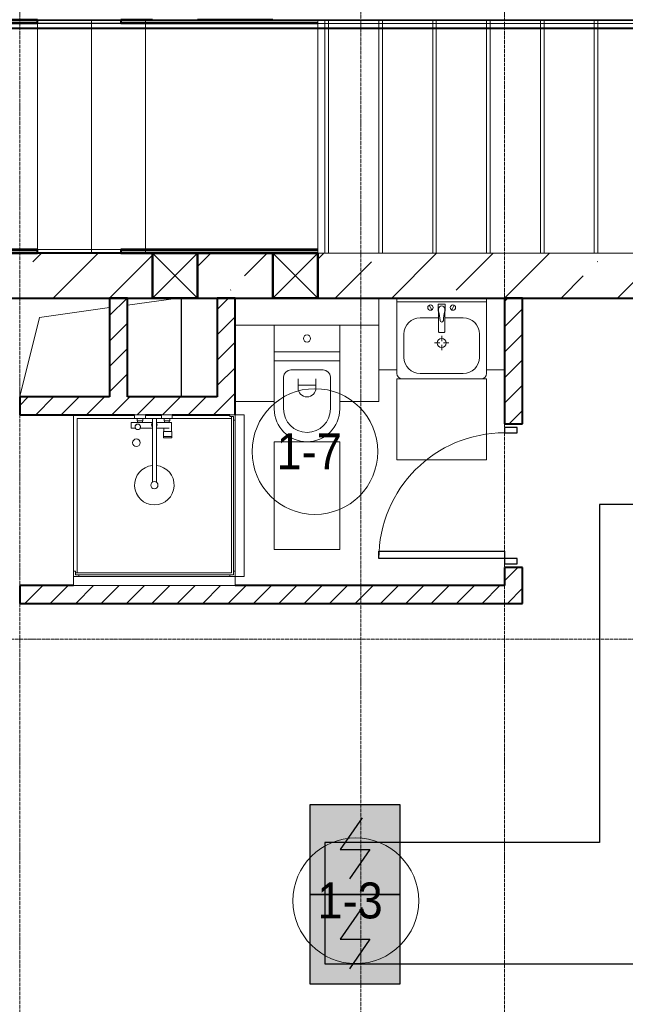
# Model space of a CAD drawing. Header units: millimetres. Extents: x -816133 to 919604, y 87941 to 147341.
# Tile 227 of 256: x 153986 to 157358, y 122301 to 127783. Entities that reach past the tile are written whole.
import ezdxf

# ---------------------------------------------------------------- set-up
doc = ezdxf.new("R2010")
doc.units = ezdxf.units.MM
for name, pattern in [('ADSK_Линия сетки', [25, 20, -2.5, 0, -2.5]), ('Линия сетки', [25, 20, -2.5, 0, -2.5]), ('Сверху', [3.96875, 2.38125, -1.5875]), ('Сверху_2_', [4.5, 3, -1.5]), ('Штрих_3_1_5_', [4.5, 3, -1.5])]:
    doc.linetypes.add(name, pattern=pattern)
for name, color, linetype, lineweight in [('_Сверху_ - Линия разреза ограждения', 7, 'Сверху_2_', 18), ('A-000-M_MASS', 7, 'Continuous', 18), ('A-010-A_ROOM', 7, 'Continuous', 20), ('A-200-M_WALL', 7, 'Continuous', 18), ('A-200-M_WALL_EXT', 7, 'Continuous', 18), ('A-200-M_WALL_INT', 7, 'Continuous', 18), ('A-200-M_WALL_PAT', 7, 'Continuous', 40), ('A-242-M_STAIR', 7, 'Continuous', 18), ('A-242-MB_STAIR', 7, 'Сверху_2_', 18), ('A-314-M_WINDOW', 7, 'Continuous', 18), ('A-325-M_DOOR', 7, 'Continuous', 18), ('A-700-M_FFE', 7, 'Continuous', 18), ('M-520-M_DRAINAGE_FW', 7, 'Continuous', 18), ('Z-030-M_GRID', 7, 'Continuous', 9), ('Z-060-M_DETAIL', 7, 'Continuous', 18), ('Поручни', 252, 'Continuous', 5), ('СОУЭ', 1, 'Continuous', 30), ('СС-011-ПОЖ-СИГНАЛИЗАЦИЯ', 1, 'Continuous', 30)]:
    doc.layers.add(name, color=color, linetype=linetype, lineweight=lineweight)
doc.layers.add('EI_HATCH_GALV', color=7, linetype='Continuous')
doc.styles.add('Arial_2', font='arial.ttf', dxfattribs={"width": 0.9, "height": 400})

# ---------------------------------------------------------------- blocks, each defined once
blk = doc.blocks.new('13эт')
at = {"layer": '_Сверху_ - Линия разреза ограждения', "color": 9, "linetype": 'Сверху'}
for p, q in [((428494.8, 127777.5), (429995.4, 127777.5)), ((428501.8, 127762.5), (429995.4, 127762.5)), ((428513.5, 127737.5), (429995.4, 127737.5)), ((428975.4, 127782.5), (429995.4, 127782.5)), ((429995.4, 127782.5), (430695.4, 127782.5)), ((429995.4, 127777.5), (430695.4, 127777.5)), ((429995.4, 127762.5), (430695.4, 127762.5)), ((429995.4, 127737.5), (430695.4, 127737.5)), ((430695.4, 127782.5), (430995.4, 127782.5)), ((430695.4, 127777.5), (430995.4, 127777.5)), ((430695.4, 127762.5), (430995.4, 127762.5)), ((430695.4, 127737.5), (430995.4, 127737.5)), ((430995.4, 127782.5), (433995.4, 127782.5)), ((430995.4, 127777.5), (433995.4, 127777.5)), ((430995.4, 127762.5), (433995.4, 127762.5)), ((430995.4, 127737.5), (433995.4, 127737.5)), ((428515.8, 127732.5), (429995.4, 127732.5)), ((429995.4, 127732.5), (430695.4, 127732.5)), ((430695.4, 127732.5), (430995.4, 127732.5)), ((430995.4, 127732.5), (433995.4, 127732.5))]:
    blk.add_line(p, q, dxfattribs=at)
at = {"layer": 'A-000-M_MASS', "color": 9}
for p, q in [((430955.4, 126482.9), (430955.4, 127782.9)), ((431015.4, 127782.9), (431015.4, 126482.9)), ((431315.4, 127782.9), (431315.4, 126482.9)), ((431615.4, 127782.9), (431615.4, 126482.9)), ((431915.4, 127782.9), (431915.4, 126482.9)), ((432215.4, 127782.9), (432215.4, 126482.9)), ((432515.4, 127782.9), (432515.4, 126482.9)), ((431015.4, 126482.9), (430955.4, 126482.9)), ((431015.4, 126482.9), (431315.4, 126482.9)), ((431615.4, 126482.9), (431315.4, 126482.9)), ((431915.4, 126482.9), (431615.4, 126482.9)), ((432215.4, 126482.9), (431915.4, 126482.9)), ((432515.4, 126482.9), (432215.4, 126482.9)), ((432815.4, 126482.9), (432515.4, 126482.9)), ((429895.4, 126193.6), (430178.1, 126232.9)), ((429405.4, 126125.3), (429795.4, 126179.7)), ((429295.4, 125685.3), (429405.4, 126125.3))]:
    blk.add_line(p, q, dxfattribs=at)
at = {"layer": 'A-000-M_MASS', "color": 9, "lineweight": 30}
for p, q in [((430195.4, 126232.9), (430195.4, 125685.3)), ((429795.4, 125685.3), (429295.4, 125685.3)), ((430195.4, 125685.3), (429895.4, 125685.3))]:
    blk.add_line(p, q, dxfattribs=at)
at = {"layer": 'A-010-A_ROOM', "color": 9}
for centre in [(430939.5, 125378.3), (431167.2, 122877.3)]:
    blk.add_circle(centre, 350, dxfattribs=at)
at = {"layer": 'A-200-M_WALL', "color": 9, "lineweight": 40}
for p, q in [((428500.1, 127767.9), (429395.4, 127767.9)), ((429857.9, 127767.9), (430955.4, 127767.9)), ((429395.4, 126497.9), (425415.4, 126497.9)), ((430955.4, 126497.9), (429857.9, 126497.9))]:
    blk.add_line(p, q, dxfattribs=at)
at = {"layer": 'A-200-M_WALL_EXT', "color": 9, "lineweight": 40}
for p, q in [((430035.4, 126482.9), (425395.4, 126482.9)), ((430705.4, 126482.9), (430285.4, 126482.9)), ((423745.4, 126232.9), (430035.4, 126232.9)), ((430285.4, 126232.9), (430705.4, 126232.9)), ((430955.4, 126232.9), (437045.4, 126232.9))]:
    blk.add_line(p, q, dxfattribs=at)
at = {"layer": 'A-200-M_WALL_INT', "color": 9, "lineweight": 40}
for p, q in [((429395.4, 127782.9), (428495.3, 127782.9)), ((428501.7, 127762.9), (429395.4, 127762.9)), ((429395.4, 127762.9), (429395.4, 127782.9)), ((430035.4, 127782.9), (429857.9, 127782.9)), ((429857.9, 127782.9), (429857.9, 127762.9)), ((429857.9, 127762.9), (430955.4, 127762.9)), ((430705.4, 127782.9), (430285.4, 127782.9)), ((429395.4, 126502.9), (425415.4, 126502.9)), ((425415.4, 126482.9), (429395.4, 126482.9)), ((429395.4, 126482.9), (429395.4, 126502.9)), ((430955.4, 126502.9), (429857.9, 126502.9)), ((429857.9, 126502.9), (429857.9, 126482.9)), ((429857.9, 126482.9), (430035.4, 126482.9)), ((430285.4, 126482.9), (430705.4, 126482.9)), ((429895.4, 126232.9), (429795.4, 126232.9)), ((429795.4, 126232.9), (429795.4, 125682.9)), ((429895.4, 125682.9), (429895.4, 126232.9)), ((430495.4, 126232.9), (430395.4, 126232.9)), ((430395.4, 126232.9), (430395.4, 125682.9)), ((430495.4, 125682.9), (430495.4, 126232.9)), ((432095.4, 126232.9), (431995.4, 126232.9)), ((431995.4, 126232.9), (431995.4, 125532.9)), ((432095.4, 125532.9), (432095.4, 126232.9)), ((429795.4, 125682.9), (429295.4, 125682.9)), ((429295.4, 125682.9), (429295.4, 125582.9)), ((430395.4, 125682.9), (429895.4, 125682.9)), ((430495.4, 125582.9), (430495.4, 125682.9)), ((429295.4, 125582.9), (429935.6, 125582.9)), ((429995.4, 125582.9), (430085.4, 125582.9)), ((430145.2, 125582.9), (430465.4, 125582.9)), ((431995.4, 125532.9), (432095.4, 125532.9)), ((432095.4, 124732.9), (431995.4, 124732.9)), ((431995.4, 124732.9), (431995.4, 124632.9)), ((432095.4, 124632.9), (432095.4, 124732.9)), ((429595.4, 124632.9), (429295.4, 124632.9)), ((429295.4, 124632.9), (429295.4, 124532.9)), ((431995.4, 124632.9), (430495.4, 124632.9)), ((432095.4, 124532.9), (432095.4, 124632.9)), ((429295.4, 124532.9), (432095.4, 124532.9))]:
    blk.add_line(p, q, dxfattribs=at)
at = {"layer": 'A-200-M_WALL_INT', "color": 9}
for p, q in [((429857.9, 127762.9), (429395.4, 127762.9)), ((429395.4, 126502.9), (429857.9, 126502.9))]:
    blk.add_line(p, q, dxfattribs=at)
at = {"layer": 'A-200-M_WALL_PAT', "color": 9, "linetype": 'Continuous', "lineweight": 9}
for p, q in [((429368.7, 126434.5), (429417.2, 126482.9)), ((429481.5, 126232.9), (429731.5, 126482.9)), ((429795.8, 126232.9), (430035.4, 126472.5)), ((430285.4, 126408.2), (430360.1, 126482.9)), ((430547.4, 126355.9), (430674.4, 126482.9)), ((430955.4, 126449.6), (430988.7, 126482.9)), ((431367.4, 126232.9), (431617.4, 126482.9)), ((431726.1, 126277.3), (431931.7, 126482.9)), ((431996, 126232.9), (432246, 126482.9)), ((432624.6, 126232.9), (432874.6, 126482.9)), ((431053.1, 126232.9), (431254.6, 126434.5)), ((432511.8, 126434.5), (432514.2, 126436.9)), ((432310.3, 126232.9), (432433.3, 126355.9)), ((430468.8, 126277.3), (430471.2, 126279.7)), ((429795.4, 126135.3), (429893, 126232.9)), ((430395.4, 126169.6), (430458.7, 126232.9)), ((431995.4, 126214), (432014.4, 126232.9)), ((431995.4, 126072.6), (432095.4, 126172.6)), ((429795.4, 125993.9), (429895.4, 126093.9)), ((430395.4, 126028.2), (430495.4, 126128.2)), ((430395.4, 125886.8), (430495.4, 125986.8)), ((431995.4, 125931.1), (432095.4, 126031.1)), ((429795.4, 125852.5), (429895.4, 125952.5)), ((431995.4, 125789.7), (432095.4, 125889.7)), ((430395.4, 125745.3), (430495.4, 125845.3)), ((429795.4, 125711), (429895.4, 125811)), ((431995.4, 125648.3), (432095.4, 125748.3)), ((429295.4, 125635.3), (429343, 125682.9)), ((429384.5, 125582.9), (429484.5, 125682.9)), ((429525.9, 125582.9), (429625.9, 125682.9)), ((429667.3, 125582.9), (429767.3, 125682.9)), ((429808.7, 125582.9), (429908.7, 125682.9)), ((429950.2, 125582.9), (430050.2, 125682.9)), ((430091.6, 125582.9), (430191.6, 125682.9)), ((430233, 125582.9), (430333, 125682.9)), ((430374.4, 125582.9), (430474.4, 125682.9)), ((430474.4, 125682.9), (430495.4, 125703.9)), ((432021.5, 125532.9), (432095.4, 125606.9)), ((431995.4, 124658.3), (432070, 124732.9)), ((429324.4, 124532.9), (429424.4, 124632.9)), ((429465.8, 124532.9), (429565.8, 124632.9)), ((429607.3, 124532.9), (429707.3, 124632.9)), ((429748.7, 124532.9), (429848.7, 124632.9)), ((429890.1, 124532.9), (429990.1, 124632.9)), ((430031.5, 124532.9), (430131.5, 124632.9)), ((430172.9, 124532.9), (430272.9, 124632.9)), ((430314.4, 124532.9), (430414.4, 124632.9)), ((430455.8, 124532.9), (430555.8, 124632.9)), ((430597.2, 124532.9), (430697.2, 124632.9)), ((430738.6, 124532.9), (430838.6, 124632.9)), ((430880.1, 124532.9), (430980.1, 124632.9)), ((431021.5, 124532.9), (431121.5, 124632.9)), ((431162.9, 124532.9), (431262.9, 124632.9)), ((431304.3, 124532.9), (431404.3, 124632.9)), ((431445.7, 124532.9), (431545.7, 124632.9)), ((431587.2, 124532.9), (431687.2, 124632.9)), ((431728.6, 124532.9), (431828.6, 124632.9)), ((431870, 124532.9), (431970, 124632.9)), ((432011.4, 124532.9), (432095.4, 124616.9))]:
    blk.add_line(p, q, dxfattribs=at)
at = {"layer": 'A-242-M_STAIR', "color": 9, "linetype": 'Штрих_3_1_5_'}
for p, q in [((429395.4, 127732.5), (429395.4, 126502.9)), ((429695.4, 127732.5), (429695.4, 126502.9)), ((429995.4, 127732.5), (429995.4, 126502.9))]:
    blk.add_line(p, q, dxfattribs=at)
at = {"layer": 'A-242-M_STAIR', "color": 9}
for p, q in [((429395.4, 127732.5), (429395.4, 126502.9)), ((429695.4, 127732.5), (429695.4, 126502.9)), ((429995.4, 127732.5), (429995.4, 126502.9))]:
    blk.add_line(p, q, dxfattribs=at)
at = {"layer": 'A-242-MB_STAIR', "color": 9, "linetype": 'Сверху'}
for p, q in [((429095.4, 127782.9), (429995.4, 127782.9)), ((429395.4, 127782.9), (429395.4, 126482.9)), ((429395.4, 127782.9), (429395.4, 126482.9)), ((429695.4, 127782.9), (429695.4, 126482.9)), ((429695.4, 127782.9), (429695.4, 126482.9)), ((430995.4, 127782.9), (429995.4, 127782.9)), ((429995.4, 127782.9), (429995.4, 126482.9)), ((429995.4, 127782.9), (429995.4, 126482.9)), ((430995.4, 127782.9), (430995.4, 126482.9)), ((430995.4, 127782.9), (433995.4, 127782.9)), ((430995.4, 127782.9), (430995.4, 126482.9)), ((431295.4, 127782.9), (431295.4, 126482.9)), ((431295.4, 127782.9), (431295.4, 126482.9)), ((431595.4, 127782.9), (431595.4, 126482.9)), ((431595.4, 127782.9), (431595.4, 126482.9)), ((431895.4, 127782.9), (431895.4, 126482.9)), ((431895.4, 127782.9), (431895.4, 126482.9)), ((432195.4, 127782.9), (432195.4, 126482.9)), ((432195.4, 127782.9), (432195.4, 126482.9)), ((432495.4, 127782.9), (432495.4, 126482.9)), ((432495.4, 127782.9), (432495.4, 126482.9)), ((429098.5, 126482.9), (429995.4, 126482.9)), ((429995.4, 126482.9), (430995.4, 126482.9)), ((430995.4, 126482.9), (433995.4, 126482.9))]:
    blk.add_line(p, q, dxfattribs=at)
at = {"layer": 'A-314-M_WINDOW', "color": 9, "lineweight": 50}
for p, q in [((430035.4, 126232.9), (430035.4, 126482.9)), ((430035.4, 126482.9), (430285.4, 126482.9)), ((430285.4, 126482.9), (430285.4, 126232.9)), ((430705.4, 126232.9), (430705.4, 126482.9)), ((430705.4, 126482.9), (430955.4, 126482.9)), ((430955.4, 126482.9), (430955.4, 126232.9)), ((430285.4, 126232.9), (430035.4, 126232.9)), ((430955.4, 126232.9), (430705.4, 126232.9))]:
    blk.add_line(p, q, dxfattribs=at)
at = {"layer": 'A-325-M_DOOR', "color": 9, "lineweight": 30}
for p, q in [((432065.4, 125512.9), (431995.4, 125512.9)), ((431995.4, 125512.9), (431995.4, 125482.9)), ((432065.4, 125482.9), (432065.4, 125512.9)), ((431995.4, 125482.9), (432065.4, 125482.9)), ((431295.4, 124782.9), (431295.4, 124822.9)), ((431295.4, 124822.9), (431995.4, 124822.9)), ((431995.4, 124782.9), (431295.4, 124782.9)), ((431995.4, 124782.9), (431295.4, 124782.9)), ((431995.4, 124822.9), (431995.4, 124782.9)), ((432065.4, 124782.9), (431995.4, 124782.9)), ((431995.4, 124782.9), (431995.4, 124752.9)), ((432065.4, 124752.9), (432065.4, 124782.9)), ((431995.4, 124752.9), (432065.4, 124752.9))]:
    blk.add_line(p, q, dxfattribs=at)
at = {"layer": 'A-325-M_DOOR', "color": 9, "lineweight": 9}
blk.add_arc((431995.4, 124782.9), 700, 90, 180, dxfattribs=at)
at = {"layer": 'A-700-M_FFE', "color": 9, "lineweight": 9}
for p, q in [((431295.4, 126232.9), (431295.4, 125832.9)), ((431395.4, 125832.9), (431395.4, 126232.9)), ((431895.4, 126232.9), (431895.4, 125832.9)), ((430712.9, 126082.9), (430495.4, 126082.9)), ((431295.4, 126082.9), (431077.9, 126082.9)), ((431295.4, 125657.9), (431295.4, 125832.9)), ((431295.4, 125832.9), (431395.4, 125832.9)), ((431895.4, 125832.9), (431995.4, 125832.9)), ((431895.4, 125782.9), (431395.4, 125782.9)), ((431395.4, 125782.9), (431395.4, 125332.9)), ((431895.4, 125332.9), (431895.4, 125782.9)), ((430495.4, 125657.9), (430712.9, 125657.9)), ((431077.9, 125657.9), (431295.4, 125657.9)), ((430545.4, 125582.9), (430495.4, 125582.9)), ((430495.4, 125582.9), (430495.4, 124682.9)), ((430545.4, 124682.9), (430545.4, 125582.9)), ((431077.9, 125432.9), (430712.9, 125432.9)), ((430712.9, 125432.9), (430712.9, 124832.9)), ((431077.9, 124832.9), (431077.9, 125432.9)), ((431395.4, 125332.9), (431895.4, 125332.9)), ((430712.9, 124832.9), (431077.9, 124832.9)), ((430495.4, 124682.9), (429595.4, 124682.9)), ((429595.4, 124682.9), (429595.4, 124632.9)), ((430495.4, 124632.9), (430495.4, 124682.9)), ((430495.4, 124682.9), (430545.4, 124682.9)), ((429595.4, 124632.9), (430495.4, 124632.9))]:
    blk.add_line(p, q, dxfattribs=at)
at = {"layer": 'M-520-M_DRAINAGE_FW', "color": 9}
for p, q in [((431895.4, 126212.9), (431395.4, 126212.9)), ((431625.4, 126199.9), (431665.4, 126199.9)), ((431625.4, 126159.9), (431625.4, 126199.9)), ((431665.4, 126199.9), (431665.4, 126159.9)), ((431575.7, 126193.1), (431589.8, 126166.6)), ((431628.4, 126159.9), (431625.4, 126159.9)), ((431628.4, 126159.9), (431628.4, 126172.9)), ((431628.4, 126045), (431628.4, 126159.9)), ((431662.4, 126172.9), (431662.4, 126159.9)), ((431662.4, 126159.9), (431662.4, 126045)), ((431665.4, 126159.9), (431662.4, 126159.9)), ((431715.1, 126193.1), (431701, 126166.6)), ((431525.4, 126122.9), (431628.4, 126122.9)), ((431662.4, 126122.9), (431765.4, 126122.9)), ((430712.9, 126082.9), (430712.9, 125932.9)), ((431077.9, 126082.9), (430712.9, 126082.9)), ((431077.9, 125932.9), (431077.9, 126082.9)), ((431659.4, 126042), (431631.4, 126042)), ((431435.4, 125902.9), (431435.4, 126032.9)), ((431605.4, 125982.9), (431635.4, 125982.9)), ((431645.4, 126022.9), (431645.4, 125992.9)), ((431655.4, 125982.9), (431685.4, 125982.9)), ((431855.4, 126032.9), (431855.4, 125902.9)), ((430712.9, 125932.9), (431077.9, 125932.9)), ((431077.9, 125932.9), (430712.9, 125932.9)), ((430712.9, 125932.9), (430712.9, 125882.9)), ((431077.9, 125882.9), (431077.9, 125932.9)), ((431645.4, 125942.9), (431645.4, 125972.9)), ((431077.9, 125882.9), (430712.9, 125882.9)), ((430712.9, 125882.9), (430712.9, 125615.4)), ((430712.9, 125882.9), (431077.9, 125882.9)), ((431077.9, 125615.4), (431077.9, 125882.9)), ((430805.4, 125832.9), (430985.4, 125832.9)), ((431395.4, 125812.9), (431395.4, 125832.9)), ((431895.4, 125832.9), (431895.4, 125812.9)), ((430765.4, 125615.4), (430765.4, 125792.9)), ((430845.4, 125732.9), (430845.4, 125782.9)), ((430945.4, 125782.9), (430945.4, 125732.9)), ((431025.4, 125792.9), (431025.4, 125615.4)), ((431765.4, 125812.9), (431525.4, 125812.9)), ((430845.4, 125747.9), (430945.4, 125747.9)), ((429595.4, 124712.9), (429595.4, 125582.9)), ((429615.4, 125562.9), (429935.6, 125562.9)), ((429615.4, 124702.9), (429615.4, 125562.9)), ((429916.3, 125540.9), (430034.1, 125540.9)), ((429916.3, 125509.2), (429916.3, 125540.9)), ((429935.6, 125582.9), (429995.4, 125582.9)), ((429935.6, 125562.9), (429935.6, 125582.9)), ((429995.4, 125562.9), (429935.6, 125562.9)), ((429949.4, 125562.9), (429981.4, 125562.9)), ((429949.4, 125548.9), (429949.4, 125562.9)), ((429981.4, 125548.9), (429949.4, 125548.9)), ((429952.1, 125548.9), (429979, 125548.9)), ((429952.1, 125540.9), (429952.1, 125548.9)), ((429979, 125540.9), (429952.1, 125540.9)), ((429979, 125548.9), (429979, 125540.9)), ((429981.4, 125562.9), (429981.4, 125548.9)), ((429995.4, 125582.9), (429995.4, 125562.9)), ((429995.4, 125562.9), (430034.1, 125562.9)), ((430034.1, 125207.9), (430034.1, 125562.9)), ((430034.1, 125562.9), (430056.7, 125562.9)), ((430056.7, 125562.9), (430085.4, 125562.9)), ((430056.7, 125562.9), (430056.7, 125207.9)), ((430056.7, 125540.9), (430128.7, 125540.9)), ((430085.4, 125582.9), (430145.2, 125582.9)), ((430085.4, 125562.9), (430085.4, 125582.9)), ((430145.2, 125562.9), (430085.4, 125562.9)), ((430099.4, 125562.9), (430131.4, 125562.9)), ((430099.4, 125548.9), (430099.4, 125562.9)), ((430131.4, 125548.9), (430099.4, 125548.9)), ((430101.8, 125548.9), (430128.7, 125548.9)), ((430101.8, 125540.9), (430101.8, 125548.9)), ((430128.7, 125540.9), (430101.8, 125540.9)), ((430128.7, 125548.9), (430128.7, 125540.9)), ((430128.7, 125540.9), (430141.6, 125540.9)), ((430131.4, 125562.9), (430131.4, 125548.9)), ((430141.6, 125540.9), (430141.6, 125490.4)), ((430145.2, 125582.9), (430145.2, 125562.9)), ((430145.2, 125562.9), (430475.4, 125562.9)), ((430495.4, 125582.9), (430465.4, 125582.9)), ((430465.4, 125582.9), (430465.4, 125572.9)), ((430465.4, 125572.9), (430485.4, 125572.9)), ((430475.4, 125572.9), (430475.4, 124702.9)), ((430485.4, 125572.9), (430475.4, 125572.9)), ((430485.4, 125572.9), (430485.4, 125552.9)), ((430485.4, 124692.9), (430485.4, 125572.9)), ((430485.4, 125552.9), (430495.4, 125552.9)), ((429939.7, 125509.2), (429916.3, 125509.2)), ((430034.1, 125509.2), (429966.7, 125509.2)), ((430128.7, 125509.2), (430056.7, 125509.2)), ((430096.5, 125490.4), (430143.5, 125490.4)), ((430096.5, 125462.9), (430096.5, 125490.4)), ((430098.8, 125490.4), (430098.8, 125509.2)), ((430141.6, 125490.4), (430098.8, 125490.4)), ((430143.5, 125490.4), (430143.5, 125462.9)), ((430143.5, 125462.9), (430096.5, 125462.9)), ((430096.5, 125462.9), (430143.5, 125462.9)), ((430096.5, 125453.9), (430096.5, 125462.9)), ((430143.5, 125453.9), (430096.5, 125453.9)), ((430143.5, 125462.9), (430143.5, 125453.9)), ((429595.4, 124712.9), (429595.4, 124682.9)), ((429605.4, 124712.9), (429595.4, 124712.9)), ((429605.4, 124692.9), (429605.4, 124712.9)), ((430475.4, 124702.9), (429605.4, 124702.9)), ((429605.4, 124702.9), (429605.4, 124692.9)), ((429625.4, 124692.9), (429605.4, 124692.9)), ((429605.4, 124692.9), (430485.4, 124692.9)), ((429625.4, 124682.9), (429625.4, 124692.9)), ((430485.4, 124692.9), (430465.4, 124692.9)), ((430465.4, 124692.9), (430465.4, 124682.9)), ((430495.4, 124712.9), (430485.4, 124712.9)), ((430485.4, 124712.9), (430485.4, 124692.9))]:
    blk.add_line(p, q, dxfattribs=at)
for centre, radius, start, end in [((431582.7, 126179.9), 15, 0, 180), ((431582.7, 126179.9), 15, 180, 0), ((431645.4, 126172.9), 17, 0, 180), ((431427.8, 126103), 208.5, 1.5946, 15.8177), ((431863, 126103), 208.5, 164.1823, 178.4054), ((431708.1, 126179.9), 15, 0, 180), ((431708.1, 126179.9), 15, 180, 0), ((431525.4, 126032.9), 90, 90, 180), ((431645.4, 126108.8), 9.19, 180, 0), ((431765.4, 126032.9), 90, 0, 90), ((431631.4, 126045), 3, 180, 270), ((431631.4, 126045), 3, 195, 255), ((431659.4, 126045), 3, 270, 0), ((431659.4, 126045), 3, 285, 345), ((430895.4, 126007.9), 20, 0, 180), ((430895.4, 126007.9), 20, 180, 0), ((431645.4, 125982.9), 25, 0, 180), ((431645.4, 125982.9), 25, 180, 0), ((431525.4, 125902.9), 90, 180, 270), ((431765.4, 125902.9), 90, 270, 0), ((430805.4, 125792.9), 40, 90, 180), ((430985.4, 125792.9), 40, 0, 90), ((431425.4, 125812.9), 30, 180, 270), ((431865.4, 125812.9), 30, 270, 0), ((430895.4, 125732.9), 50, 180, 0), ((430895.4, 125615.4), 182.5, 180, 0), ((430895.4, 125615.4), 130, 180, 0), ((429953.2, 125515.8), 15, 334.0483, 205.9517), ((429953.2, 125515.8), 15, 0, 180), ((429953.2, 125515.8), 15, 180, 0), ((430045.4, 125526.9), 15.5, 137.0093, 222.9907), ((430045.4, 125526.9), 15.5, 317.0093, 42.9907), ((429945.4, 125427.8), 20.9, 0, 180), ((429945.4, 125427.8), 20.9, 180, 0), ((430045.4, 125191.4), 110, 95.916, 84.084), ((430045.4, 125191.4), 20, 0, 180), ((430045.4, 125191.4), 20, 180, 0), ((430045.4, 125191.4), 20, 55.4667, 124.5333)]:
    blk.add_arc(centre, radius, start, end, dxfattribs=at)
at = {"layer": 'Z-030-M_GRID', "color": 9, "linetype": 'Линия сетки'}
for p, q in [((429295.4, 117558.7), (429295.4, 138582.9)), ((431195.4, 118828.7), (431195.4, 138582.9)), ((431995.4, 117558.7), (431995.4, 138582.9))]:
    blk.add_line(p, q, dxfattribs=at)
at = {"layer": 'Z-030-M_GRID', "color": 9, "linetype": 'ADSK_Линия сетки'}
for p, q in [((443695.4, 127732.9), (399384.3, 127732.9)), ((443695.4, 124332.9), (399384.3, 124332.9))]:
    blk.add_line(p, q, dxfattribs=at)
at = {"layer": 'Z-060-M_DETAIL', "color": 9}
for p, q in [((430035.4, 126482.9), (430035.4, 126232.9)), ((430285.4, 126482.9), (430035.4, 126482.9)), ((430285.4, 126482.9), (430035.4, 126232.9)), ((430035.4, 126482.9), (430285.4, 126232.9)), ((430285.4, 126482.9), (430285.4, 126232.9)), ((430705.4, 126482.9), (430705.4, 126232.9)), ((430955.4, 126482.9), (430705.4, 126482.9)), ((430955.4, 126482.9), (430705.4, 126232.9)), ((430705.4, 126482.9), (430955.4, 126232.9)), ((430955.4, 126482.9), (430955.4, 126232.9)), ((430035.4, 126232.9), (430285.4, 126232.9)), ((430705.4, 126232.9), (430955.4, 126232.9))]:
    blk.add_line(p, q, dxfattribs=at)
at = {"layer": 'Поручни', "color": 9}
for p, q in [((428513.5, 127737.5), (429995.4, 127737.5)), ((429995.4, 127737.5), (430695.4, 127737.5)), ((430695.4, 127737.5), (430955.4, 127737.5)), ((428515.8, 127732.5), (429995.4, 127732.5)), ((429995.4, 127732.5), (430695.4, 127732.5)), ((430695.4, 127732.5), (430955.4, 127732.5))]:
    blk.add_line(p, q, dxfattribs=at)
at = {"layer": 'A-010-A_ROOM', "color": 9, "style": 'Arial_2', "width": 0.9}
for s, p in [('1-7', (430725.6, 125280.1)), ('1-3', (430953.3, 122779))]:
    blk.add_text(s, height=200, dxfattribs=at).set_placement(p)
blk = doc.blocks.new('ИП 212-64 прот.R3')
at = {"layer": 'EI_HATCH_GALV', "lineweight": 30, "true_color": 0xffffff}
h = blk.add_hatch(color=7, dxfattribs=at)
h.dxf.hatch_style = 1
h.paths.add_polyline_path([(-2.5, 2.5), (2.5, 2.5), (2.5, -2.5), (-2.5, -2.5)])
at = {"color": 1, "linetype": 'ByBlock', "lineweight": -2}
for p, q in [((0.397, 1.766), (-0.83, 0)), ((-0.83, 0), (0.829, 0)), ((0.829, 0), (-0.306, -1.637))]:
    blk.add_line(p, q, dxfattribs=at)
at = {"color": 1, "linetype": 'ByBlock', "lineweight": -2, "ltscale": 0.1}
blk.add_lwpolyline([(-2.5, 2.5), (2.5, 2.5), (2.5, -2.5), (-2.5, -2.5)], close=True, dxfattribs=at)

msp = doc.modelspace()

# ---------------------------------------------------------------- linework, layer by layer
at = {"layer": 'СС-011-ПОЖ-СИГНАЛИЗАЦИЯ', "ltscale": 100}
msp.add_lwpolyline([(163131.3, 127983.2), (163131.3, 126993), (162734.9, 126993), (162734.9, 125788.8), (158333.1, 125788.8), (158333.1, 125083.2), (157215.3, 125083.2), (157215.3, 123201.7), (155685.6, 123201.7), (155685.6, 122525.6), (159921.6, 122525.6), (159921.6, 123260.5), (165863.8, 123260.5)], dxfattribs=at)

# ---------------------------------------------------------------- block references
at = {"layer": 'СОУЭ', "color": 6, "xscale": 100, "yscale": 100, "zscale": 100}
for p in [(155852.9, 123162.6), (155852.9, 122662.6)]:
    msp.add_blockref('ИП 212-64 прот.R3', p, dxfattribs=at)
at = {"layer": 'СС-011-ПОЖ-СИГНАЛИЗАЦИЯ', "color": 9, "lineweight": 30}
msp.add_blockref('13эт', (-275309.7, 0), dxfattribs=at)

doc.saveas('drawing.dxf')
